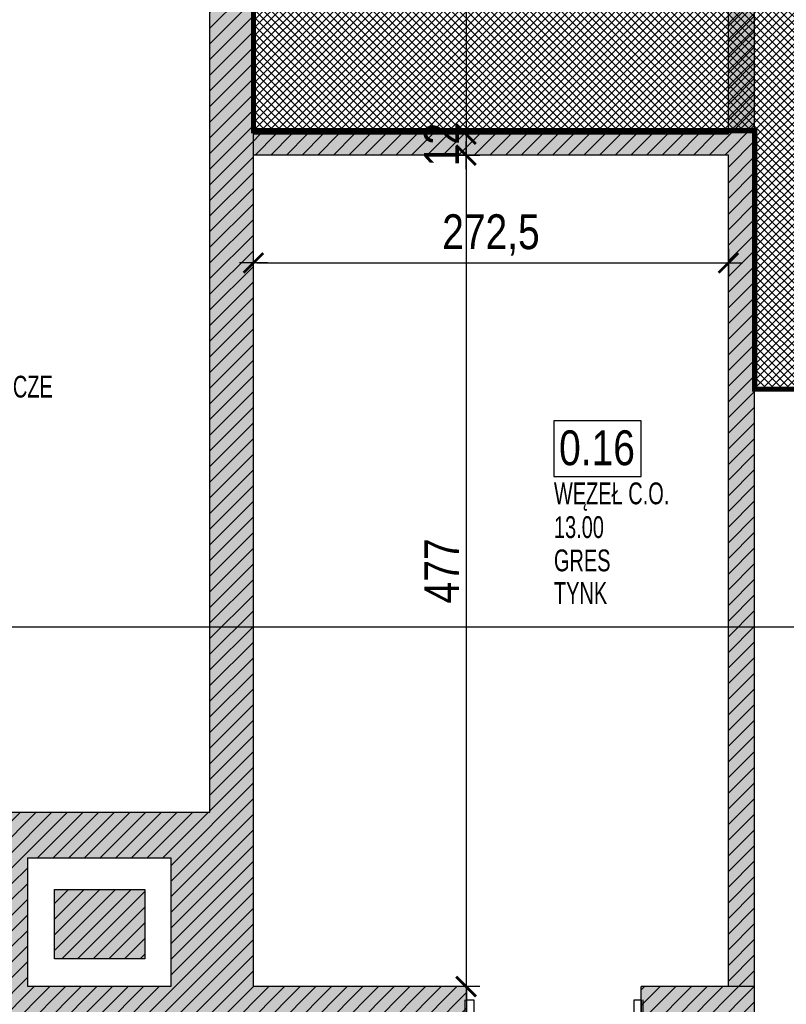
# Model space of a CAD drawing. Header units: millimetres. Extents: x 59331 to 112314, y -16110 to 34390.
# Tile 156 of 198: x 71285 to 71725, y 20042 to 20607. Entities that reach past the tile are written whole.
import ezdxf

# ---------------------------------------------------------------- set-up
doc = ezdxf.new("R2010")
doc.units = ezdxf.units.MM
doc.linetypes.add('( Dashed )', pattern=[0.75, 0.5, -0.25])
doc.linetypes.add('DASHED', pattern=[0.75, 0.5, -0.25])
doc.layers.get('DEFPOINTS').update_dxf_attribs({"lineweight": 9})
for name, color, linetype in [('_HSA_HATCH_WYPEŁNIENIA_PRZEGRÓD', 205, 'Continuous'), ('_HSA_NUMERACJA POMIESZCZEN', 43, 'Continuous'), ('_HSA_STOLARKA_WEWNĘTRZNA', 132, 'Continuous'), ('_HSA_WYM_100', 141, 'Continuous'), ('_HSA_ŚCIANY_DZIAŁOWE', 6, 'Continuous'), ('_HSA_ŚCIANY_MUROWANE', 4, 'Continuous')]:
    doc.layers.add(name, color=color, linetype=linetype)
doc.layers.add('_HSA_NUMERACJA POMIESZCZEN POMOC', color=7, linetype='Continuous', true_color=0x38940a, plot=False)
doc.layers.add('_HSA_UWAGI', color=50, linetype='Continuous', plot=False)
doc.layers.add('_HSA_ZAKRES_OPRACOWANIA_HATCH', color=31, linetype='Continuous', transparency=0.5)
doc.styles.add('ARIAL_100', font='Arial.ttf', dxfattribs={"width": 0.8, "height": 20})
doc.styles.add('ARIAL_50', font='Arial Narrow.ttf', dxfattribs={"width": 0.8, "height": 10})
doc.dimstyles.new('WYM_WEWN_100', dxfattribs={"dimtxt": 20, "dimasz": 2, "dimexe": 10, "dimexo": 0, "dimgap": 4, "dimtad": 1, "dimdec": 1, "dimrnd": 0.1, "dimtxsty": 'ARIAL_100', "dimblk": 'Wym-03', "dimcen": 0, "dimdle": 10, "dimse1": 1, "dimse2": 1, "dimclrt": 256, "dimazin": 2, "dimtfac": 1, "dimtdec": 1, "dimtix": 1, "dimtmove": 2, "dimatfit": 0, "dimfxl": 1, "dimtolj": 1, "dimtzin": 0, "dimarcsym": 0})

# ---------------------------------------------------------------- blocks, each defined once
blk = doc.blocks.new('*U34')
for p, q in [((4.2, 87), (1.1, 87)), ((4.2, 85), (1.1, 85)), ((4.2, 88.25), (5, 88.25)), ((4.2, 83.75), (4.2, 88.25)), ((8.725, 88.25), (7.925, 88.25)), ((8.725, 83.75), (8.725, 88.25)), ((8.725, 87), (11.825, 87)), ((8.725, 85), (11.825, 85)), ((-1.9, 75.86), (-1.9, 84)), ((0.1, 75.86), (0.1, 84)), ((5, 83.75), (4.2, 83.75)), ((7.925, 83.75), (8.725, 83.75)), ((12.825, 75.86), (12.825, 84)), ((14.825, 75.86), (14.825, 84)), ((3.2, 74.86), (1.1, 74.86)), ((3.2, 72.86), (3.2, 74.86)), ((9.725, 72.86), (9.725, 74.86)), ((9.725, 74.86), (11.825, 74.86)), ((3.2, 72.86), (1.1, 72.86)), ((9.725, 72.86), (11.825, 72.86))]:
    blk.add_line(p, q)
for points in [[(5, 0), (7.925, 0), (7.925, 92), (5, 92)], [(1, 0), (1, -10), (5, -10), (5, 0)], [(97, 0), (97, -10), (101, -10), (101, 0)]]:
    blk.add_lwpolyline(points, close=True)
for points in [[(0, 0), (0, -10)], [(102, 0), (102, -10)]]:
    blk.add_lwpolyline(points)
at = {"linetype": 'DASHED', "ltscale": 25}
blk.add_arc((5, 0), 92, 0, 90, dxfattribs=at)
for centre, radius, start, end in [((1.1, 84), 3, 90, 180), ((1.1, 84), 1, 90, 180), ((11.825, 84), 3, 0, 90), ((11.825, 84), 1, 0, 90), ((1.1, 75.86), 3, 180, 270), ((1.1, 75.86), 1, 180, 270), ((11.825, 75.86), 3, 270, 0), ((11.825, 75.86), 1, 270, 0)]:
    blk.add_arc(centre, radius, start, end)
blk = doc.blocks.new('NUMERACJA_POMIESZCZEŃ_200')
blk.add_lwpolyline([(50, 31.85), (0, 31.85), (0, 0), (50, 0)], close=True)
at = {"style": 'ARIAL_100', "width": 0.8}
blk.add_attdef('OPIS_TABELKA', (2.96, 6.47), '', height=20, dxfattribs=at)
at = {"layer": '_HSA_NUMERACJA POMIESZCZEN POMOC', "style": 'ARIAL_50', "width": 0.8}
for tag, p in [('NAZWA', (0, -15.93)), ('POWIERZCHNIA', (0, -35.3)), ('POSADZKA', (0, -54.39)), ('SUFIT', (0, -73.08))]:
    blk.add_attdef(tag, p, '', height=12.5, dxfattribs=at)
blk = doc.blocks.new('Wym-03')
for p, q in [((0, 4), (0, -4)), ((-4, 0), (4, 0))]:
    blk.add_line(p, q)
blk.add_lwpolyline([(-2.83, -2.83, 0.8, 0.8, 0), (2.83, 2.83, 0.05, 0.05, 0)], format="xyseb")
blk = doc.blocks.new('*D805')
at = {"layer": '_HSA_WYM_100', "color": 0, "lineweight": -2, "transparency": 16777216}
blk.add_line((71421.33, 20467.33), (71689.81, 20467.33), dxfattribs=at)
at = {"layer": 'DEFPOINTS', "color": 0, "transparency": 16777216}
for p in [(71419.33, 20529.14), (71691.81, 20529.14), (71691.81, 20467.33)]:
    blk.add_point(p, dxfattribs=at)
at = {"layer": '_HSA_WYM_100', "color": 0, "lineweight": -2, "transparency": 16777216, "xscale": 2, "yscale": 2, "zscale": 2}
for p, rotation in [((71419.33, 20467.33), 179.9999999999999), ((71691.81, 20467.33), 359.9999999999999)]:
    blk.add_blockref('Wym-03', p, dxfattribs=dict(at, rotation=rotation))
at = {"layer": '_HSA_WYM_100', "transparency": 16777216, "insert": (71555.57, 20483.35), "char_height": 20, "attachment_point": 5, "style": 'ARIAL_100'}
blk.add_mtext('\\A1;272,5', dxfattribs=at)
blk = doc.blocks.new('*D810')
at = {"layer": '_HSA_WYM_100', "color": 0, "lineweight": -2, "transparency": 16777216}
blk.add_line((71541.26, 20799.14), (71541.26, 20543.14), dxfattribs=at)
at = {"layer": 'DEFPOINTS', "color": 0, "transparency": 16777216}
for p in [(71497.33, 20801.14), (71419.33, 20541.14), (71541.26, 20541.14)]:
    blk.add_point(p, dxfattribs=at)
at = {"layer": '_HSA_WYM_100', "color": 0, "lineweight": -2, "transparency": 16777216, "xscale": 2, "yscale": 2, "zscale": 2}
for p, rotation in [((71541.26, 20801.14), 89.99999999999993), ((71541.26, 20541.14), 269.9999999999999)]:
    blk.add_blockref('Wym-03', p, dxfattribs=dict(at, rotation=rotation))
at = {"layer": '_HSA_WYM_100', "transparency": 16777216, "insert": (71527.05, 20671.14), "char_height": 20, "attachment_point": 5, "rotation": 90, "style": 'ARIAL_100'}
blk.add_mtext('\\A1;260', dxfattribs=at)
blk = doc.blocks.new('*D811')
at = {"layer": '_HSA_WYM_100', "color": 0, "lineweight": -2, "transparency": 16777216}
for p, q in [((71541.26, 20543.14), (71541.26, 20545.14)), ((71541.26, 20541.14), (71541.26, 20529.14)), ((71541.26, 20527.14), (71541.26, 20525.14))]:
    blk.add_line(p, q, dxfattribs=at)
at = {"layer": 'DEFPOINTS', "color": 0, "transparency": 16777216}
for p in [(71419.33, 20541.14), (71419.33, 20529.14), (71541.26, 20529.14)]:
    blk.add_point(p, dxfattribs=at)
at = {"layer": '_HSA_WYM_100', "color": 0, "lineweight": -2, "transparency": 16777216, "xscale": 2, "yscale": 2, "zscale": 2}
for p, rotation in [((71541.26, 20541.14), 269.9999999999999), ((71541.26, 20529.14), 89.9999999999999)]:
    blk.add_blockref('Wym-03', p, dxfattribs=dict(at, rotation=rotation))
at = {"layer": '_HSA_WYM_100', "transparency": 16777216, "insert": (71527.22, 20535.14), "char_height": 20, "attachment_point": 5, "rotation": 90, "style": 'ARIAL_100'}
blk.add_mtext('\\A1;12', dxfattribs=at)
blk = doc.blocks.new('*D812')
at = {"layer": '_HSA_WYM_100', "color": 0, "lineweight": -2, "transparency": 16777216}
blk.add_line((71541.26, 20527.14), (71541.26, 20054.14), dxfattribs=at)
at = {"layer": 'DEFPOINTS', "color": 0, "transparency": 16777216}
for p in [(71419.33, 20529.14), (71419.33, 20052.14), (71541.26, 20052.14)]:
    blk.add_point(p, dxfattribs=at)
at = {"layer": '_HSA_WYM_100', "color": 0, "lineweight": -2, "transparency": 16777216, "xscale": 2, "yscale": 2, "zscale": 2}
for p, rotation in [((71541.26, 20529.14), 89.99999999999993), ((71541.26, 20052.14), 269.9999999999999)]:
    blk.add_blockref('Wym-03', p, dxfattribs=dict(at, rotation=rotation))
at = {"layer": '_HSA_WYM_100', "transparency": 16777216, "insert": (71527.26, 20290.64), "char_height": 20, "attachment_point": 5, "rotation": 90, "style": 'ARIAL_100'}
blk.add_mtext('\\A1;477', dxfattribs=at)

msp = doc.modelspace()

# ---------------------------------------------------------------- hatches: boundary and pattern name
at = {"layer": '_HSA_HATCH_WYPEŁNIENIA_PRZEGRÓD'}
h = msp.add_hatch(dxfattribs=at)
h.set_pattern_fill('ANSI31', color=256, scale=2, angle=-1e-13, style=0)
h.paths.add_polyline_path([(70804.33, 21044.14), (70792.33, 21044.14), (70792.33, 21029.14), (70804.33, 21029.14)])
h.paths.add_polyline_path([(71039.39, 21029.14), (71196.33, 21029.14), (71196.33, 21010.81), (71208.33, 21010.81), (71208.33, 21029.14), (71234.39, 21029.14), (71234.39, 21044.14), (70884.33, 21044.14), (70884.33, 21029.14), (70896.33, 21029.14), (70896.33, 21010.81), (70908.33, 21010.81), (70908.33, 21029.14), (70991.33, 21029.14), (70991.33, 20789.14), (71003.33, 20789.14), (71003.33, 20959.1), (71039.39, 20959.1)])
h.paths.add_polyline_path([(71030.86, 21022.64), (71030.86, 21008.64), (71010.86, 21008.64), (71010.86, 21022.64)], flags=16)
h.paths.add_polyline_path([(71030.86, 21001.41), (71030.86, 20987.41), (71010.86, 20987.41), (71010.86, 21001.41)], flags=16)
h.paths.add_polyline_path([(71030.86, 20978.54), (71030.86, 20964.54), (71010.86, 20964.54), (71010.86, 20978.54)], flags=16)
h.paths.add_polyline_path([(70908.33, 20930.81), (70896.33, 20930.81), (70896.33, 20789.14), (70908.33, 20789.14)], flags=17)
h.paths.add_polyline_path([(71706.81, 21149.88), (71691.81, 21149.88), (71691.81, 21044.14), (71344.39, 21044.14), (71344.39, 21029.14), (71691.81, 21029.14), (71691.81, 20927.14), (71508.33, 20927.14), (71508.33, 20949.14), (71496.33, 20949.14), (71496.33, 20896.14), (71508.33, 20896.14), (71508.33, 20915.14), (71691.81, 20915.14), (71691.81, 20813.14), (71497.33, 20813.14), (71497.33, 20801.14), (71691.81, 20801.14), (71691.81, 20541.14), (71419.33, 20541.14), (71419.33, 20529.14), (71691.81, 20529.14), (71691.81, 20052.14), (71706.81, 20052.14)])
h.paths.add_polyline_path([(71419.33, 20813.14), (71407.33, 20813.14), (71407.33, 20789.14), (71419.33, 20789.14)], flags=17)
h.paths.add_polyline_path([(71208.33, 20930.81), (71196.33, 20930.81), (71196.33, 20789.14), (71208.33, 20789.14)], flags=17)
at = {"layer": '_HSA_HATCH_WYPEŁNIENIA_PRZEGRÓD', "true_color": 0x969696}
h = msp.add_hatch(color=252, dxfattribs=at)
h.paths.add_polyline_path([(70804.33, 21044.14), (70792.33, 21044.14), (70792.33, 21029.14), (70804.33, 21029.14)])
h.paths.add_polyline_path([(71234.39, 21044.14), (70884.33, 21044.14), (70884.33, 21029.14), (70896.33, 21029.14), (70896.33, 21010.81), (70908.33, 21010.81), (70908.33, 21029.14), (70991.33, 21029.14), (70991.33, 20789.14), (71003.33, 20789.14), (71003.33, 20959.1), (71039.39, 20959.1), (71039.39, 21029.14), (71196.33, 21029.14), (71196.33, 21010.81), (71208.33, 21010.81), (71208.33, 21029.14), (71234.39, 21029.14)])
h.paths.add_polyline_path([(71030.86, 21022.64), (71030.86, 21008.64), (71010.86, 21008.64), (71010.86, 21022.64)], flags=16)
h.paths.add_polyline_path([(71030.86, 21001.41), (71030.86, 20987.41), (71010.86, 20987.41), (71010.86, 21001.41)], flags=16)
h.paths.add_polyline_path([(71030.86, 20978.54), (71030.86, 20964.54), (71010.86, 20964.54), (71010.86, 20978.54)], flags=16)
h.paths.add_polyline_path([(70908.33, 20930.81), (70896.33, 20930.81), (70896.33, 20789.14), (70908.33, 20789.14)], flags=17)
h.paths.add_polyline_path([(71706.81, 21149.88), (71691.81, 21149.88), (71691.81, 21044.14), (71344.39, 21044.14), (71344.39, 21029.14), (71691.81, 21029.14), (71691.81, 20927.14), (71508.33, 20927.14), (71508.33, 20949.14), (71496.33, 20949.14), (71496.33, 20896.14), (71508.33, 20896.14), (71508.33, 20915.14), (71691.81, 20915.14), (71691.81, 20813.14), (71497.33, 20813.14), (71497.33, 20801.14), (71691.81, 20801.14), (71691.81, 20541.14), (71419.33, 20541.14), (71419.33, 20529.14), (71691.81, 20529.14), (71691.81, 20052.14), (71706.81, 20052.14)])
h.paths.add_polyline_path([(71419.33, 20813.14), (71407.33, 20813.14), (71407.33, 20789.14), (71419.33, 20789.14)], flags=17)
h.paths.add_polyline_path([(71208.33, 20930.81), (71196.33, 20930.81), (71196.33, 20789.14), (71208.33, 20789.14)], flags=17)
at = {"layer": '_HSA_HATCH_WYPEŁNIENIA_PRZEGRÓD'}
h = msp.add_hatch(dxfattribs=at)
h.set_pattern_fill('ANSI31', color=256, scale=2, angle=-1e-13, style=0)
h.paths.add_polyline_path([(71419.33, 20789.14), (70792.33, 20789.14), (70792.33, 20764.14), (71394.33, 20764.14), (71394.33, 20152.14), (71219.33, 20152.14), (71219.33, 20052.14), (70792.33, 20052.14), (70792.33, 20027.14), (71541.81, 20027.14), (71541.81, 20052.14), (71419.33, 20052.14)])
h.paths.add_polyline_path([(71371.85, 20126.04), (71371.85, 20052.14), (71289.86, 20052.14), (71289.86, 20126.04)], flags=16)
h.paths.add_polyline_path([(71356.97, 20107.83), (71356.97, 20068.13), (71305.19, 20068.13), (71305.19, 20107.83)], flags=0)
h.paths.add_polyline_path([(71280.6, 20126.04), (71280.6, 20096.7), (71250.68, 20096.7), (71250.68, 20126.04)], flags=16)
h.paths.add_polyline_path([(71280.6, 20081.74), (71280.6, 20052.4), (71250.68, 20052.4), (71250.68, 20081.74)], flags=16)
h.paths.add_polyline_path([(71706.81, 20052.14), (71641.81, 20052.14), (71641.81, 20027.14), (71688.81, 20027.14), (71688.81, 19911.42), (71706.81, 19911.42)])
h.paths.add_polyline_path([(71713.81, 19911.42), (71688.81, 19911.42), (71688.81, 19759.24), (71713.81, 19759.24)])
at = {"layer": '_HSA_HATCH_WYPEŁNIENIA_PRZEGRÓD', "true_color": 0x969696}
h = msp.add_hatch(color=252, dxfattribs=at)
h.paths.add_polyline_path([(71419.33, 20789.14), (70792.33, 20789.14), (70792.33, 20764.14), (71394.33, 20764.14), (71394.33, 20152.14), (71219.33, 20152.14), (71219.33, 20052.14), (70792.33, 20052.14), (70792.33, 20027.14), (71541.81, 20027.14), (71541.81, 20052.14), (71419.33, 20052.14)])
h.paths.add_polyline_path([(71371.85, 20126.04), (71371.85, 20052.14), (71289.86, 20052.14), (71289.86, 20126.04)], flags=16)
h.paths.add_polyline_path([(71356.97, 20107.83), (71356.97, 20068.13), (71305.19, 20068.13), (71305.19, 20107.83)], flags=0)
h.paths.add_polyline_path([(71280.6, 20126.04), (71280.6, 20096.7), (71250.68, 20096.7), (71250.68, 20126.04)], flags=16)
h.paths.add_polyline_path([(71280.6, 20081.74), (71280.6, 20052.4), (71250.68, 20052.4), (71250.68, 20081.74)], flags=16)
h.paths.add_polyline_path([(71706.81, 20052.14), (71641.81, 20052.14), (71641.81, 20027.14), (71688.81, 20027.14), (71688.81, 19911.42), (71706.81, 19911.42)])
h.paths.add_polyline_path([(71713.81, 19911.42), (71688.81, 19911.42), (71688.81, 19759.24), (71713.81, 19759.24)])
at = {"layer": '_HSA_ZAKRES_OPRACOWANIA_HATCH', "linetype": '( Dashed )', "ltscale": 25, "true_color": 0xd4c5c8}
h = msp.add_hatch(dxfattribs=at)
h.set_pattern_fill('ANSI37', color=9)
h.set_pattern_definition([(45, (-16000, 0), (-2.24506403, 2.24506403), []), (135, (-16000, 0), (-2.24506403, -2.24506403), [])])
h.paths.add_polyline_path([(70792.33, 21044.14), (71735.43, 21044.14), (71735.43, 21379.88), (71735.43, 21394.88), (71691.81, 21394.88), (71691.81, 21681.88), (72313.81, 21681.88), (72313.81, 20394.88), (71901.81, 20394.88), (71706.81, 20394.88), (71706.81, 20543.14), (71419.33, 20543.14), (71419.33, 20789.14), (70792.33, 20789.14)])

# ---------------------------------------------------------------- linework, layer by layer
at = {"layer": '_HSA_UWAGI'}
msp.add_line((72456.52, 20258.32), (70593.42, 20258.32), dxfattribs=at)
at = {"layer": '_HSA_ZAKRES_OPRACOWANIA_HATCH', "color": 9, "linetype": '( Dashed )', "ltscale": 25, "true_color": 0xd4c5c8, "const_width": 3}
msp.add_lwpolyline([(70792.33, 21044.14), (71735.43, 21044.14), (71735.43, 21379.88), (71735.43, 21394.88), (71691.81, 21394.88), (71691.81, 21681.88), (72313.81, 21681.88), (72313.81, 20394.88), (71901.81, 20394.88), (71706.81, 20394.88), (71706.81, 20543.14), (71419.33, 20543.14), (71419.33, 20789.14), (70792.33, 20789.14)], close=True, dxfattribs=at)
at = {"layer": '_HSA_ŚCIANY_DZIAŁOWE'}
for p, q in [((71706.81, 20052.14), (71706.81, 21149.88)), ((71691.81, 20541.14), (71691.81, 20801.14)), ((71691.81, 20541.14), (71419.33, 20541.14)), ((71691.81, 20529.14), (71419.33, 20529.14)), ((71691.81, 20052.14), (71691.81, 20529.14))]:
    msp.add_line(p, q, dxfattribs=at)
at = {"layer": '_HSA_ŚCIANY_MUROWANE'}
for p, q in [((71419.33, 20052.14), (71419.33, 20789.14)), ((71394.33, 20152.14), (71394.33, 20764.14)), ((71219.33, 20152.14), (71394.33, 20152.14)), ((71541.81, 20052.14), (71419.33, 20052.14)), ((71541.81, 20027.14), (71541.81, 20052.14)), ((71706.81, 20052.14), (71641.81, 20052.14)), ((71641.81, 20027.14), (71641.81, 20052.14)), ((71706.81, 19911.42), (71706.81, 20052.14))]:
    msp.add_line(p, q, dxfattribs=at)
for points in [[(71289.86, 20126.04), (71371.85, 20126.04), (71371.85, 20052.14), (71289.86, 20052.14)], [(71305.19, 20107.83), (71356.97, 20107.83), (71356.97, 20068.13), (71305.19, 20068.13)]]:
    msp.add_lwpolyline(points, close=True, dxfattribs=at)

# ---------------------------------------------------------------- block references
at = {"layer": '_HSA_NUMERACJA POMIESZCZEN', "linetype": 'Continuous'}
for p, values in [((71129.86, 20406.02), {'SUFIT': 'TYNK', 'POSADZKA': 'GRES', 'POWIERZCHNIA': '41.11', 'NAZWA': 'POMIESZCZENIE POMOCNICZE', 'OPIS_TABELKA': '0.17'}), ((71591.7, 20344.8), {'SUFIT': 'TYNK', 'POSADZKA': 'GRES', 'POWIERZCHNIA': '13.00', 'NAZWA': 'WĘZEŁ C.O.', 'OPIS_TABELKA': '0.16'})]:
    msp.add_blockref('NUMERACJA_POMIESZCZEŃ_200', p, dxfattribs=at).add_auto_attribs(values)
at = {"layer": '_HSA_STOLARKA_WEWNĘTRZNA', "xscale": -1, "rotation": 180}
msp.add_blockref('*U34', (71540.81, 20034.64), dxfattribs=at)

# ---------------------------------------------------------------- dimensions: what is measured, and where the dimension line sits
at = {"layer": '_HSA_WYM_100'}
for base, p1, p2, picture, middle in [((71541.26, 20541.14), (71497.33, 20801.14), (71419.33, 20541.14), '*D810', (71527.05, 20671.14)), ((71541.26, 20529.14), (71419.33, 20541.14), (71419.33, 20529.14), '*D811', (71527.22, 20535.14)), ((71541.26, 20052.14), (71419.33, 20529.14), (71419.33, 20052.14), '*D812', (71527.26, 20290.64))]:
    dim = msp.add_linear_dim(base=base, p1=p1, p2=p2, angle=90, dimstyle='WYM_WEWN_100', override={"dimrnd": 0.5}, dxfattribs=at)
    dim.commit()
    dim.dimension.update_dxf_attribs({"geometry": picture, "text_midpoint": middle})
dim = msp.add_aligned_dim(p1=(71419.33, 20529.14), p2=(71691.81, 20529.14), distance=-61.81, dimstyle='WYM_WEWN_100', override={"dimrnd": 0.5}, dxfattribs=at)
dim.commit()
dim.dimension.update_dxf_attribs({"geometry": '*D805', "text_midpoint": (71555.57, 20483.35)})

doc.saveas('drawing.dxf')
